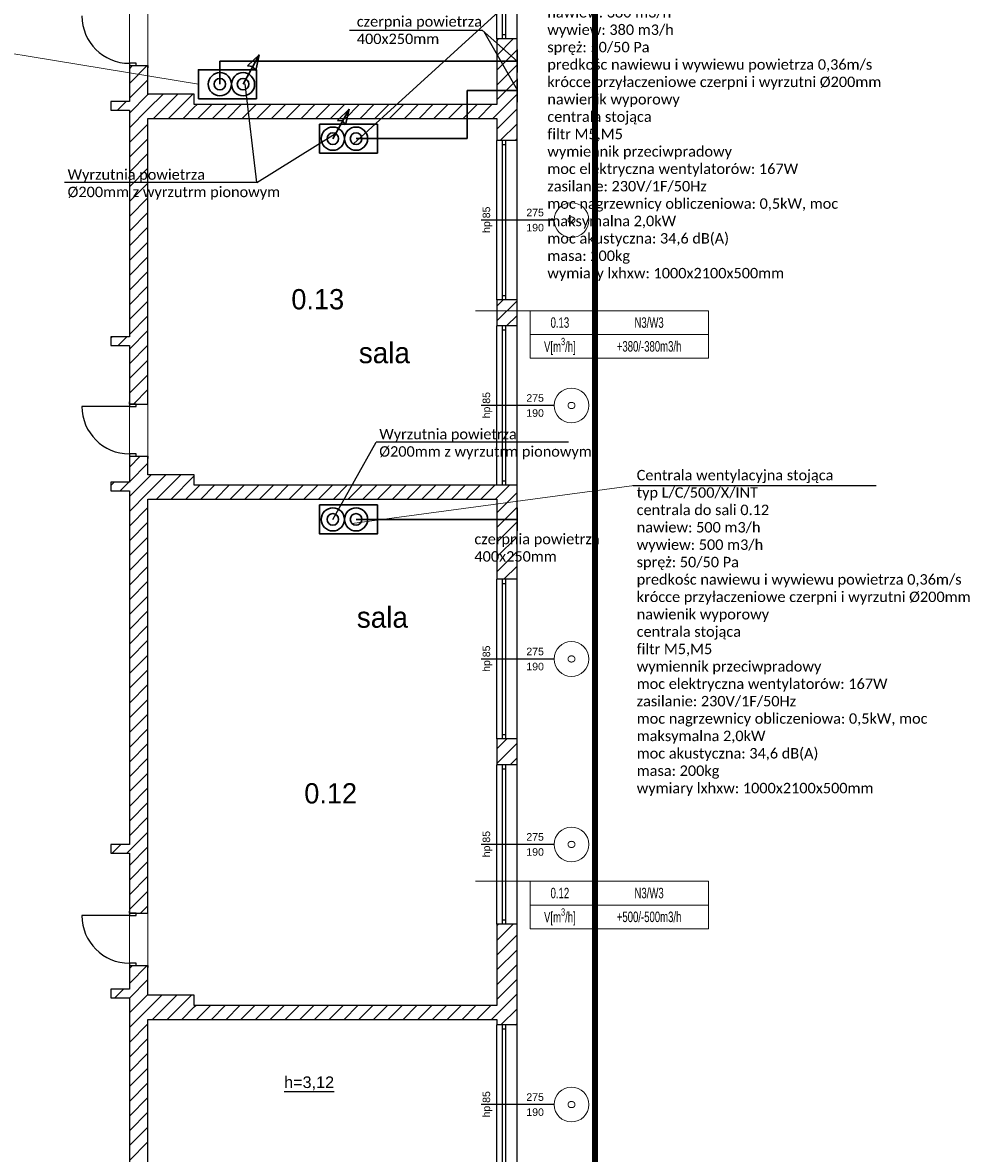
# Model space of a CAD drawing. Header units: millimetres. Extents: x -40063 to 512011, y 350190 to 687060.
# Tile 89 of 256: x 169909 to 186198, y 480275 to 499789. Entities that reach past the tile are written whole.
import ezdxf

# ---------------------------------------------------------------- set-up
doc = ezdxf.new("R2010")
doc.units = ezdxf.units.MM
doc.linetypes.add('DASHDOT', pattern=[1, 0.5, -0.25, 0, -0.25])
for name, color, linetype, lineweight in [('_IS_WM_OPIS', 7, 'Continuous', 9), ('FLUID-BILANSE', 150, 'Continuous', 18), ('J_centrala', 6, 'Continuous', 30), ('J_czerpnia', 4, 'Continuous', 30), ('J_opis srednicy', 7, 'Continuous', 30), ('J_zakres opracowania', 226, 'DASHDOT', 30)]:
    doc.layers.add(name, color=color, linetype=linetype, lineweight=lineweight)
for name, color, linetype in [('Elementy Modelu - Strefy', 8, 'Continuous'), ('IS_WM_OPIS', 7, 'Continuous'), ('J_opis pomieszczeń', 8, 'Continuous'), ('Konstrukcja - Ściany zew', 8, 'Continuous'), ('Opisy - Teksty', 8, 'Continuous'), ('X_ref', 8, 'Continuous')]:
    doc.layers.add(name, color=color, linetype=linetype)
doc.styles.add('ARIAL NARROW', font='ARIALN.TTF', dxfattribs={"width": 0.8})
doc.styles.add('GENERATED_STYLE_1', font='arial.ttf')
doc.styles.add('GENERATED_STYLE_2', font='txt')
doc.styles.get("Standard").update_dxf_attribs({"font": 'arial.ttf'})

# ---------------------------------------------------------------- blocks, each defined once
blk = doc.blocks.new('fgdfxf')
at = {"layer": 'J_opis srednicy'}
for p, q in [((13318.2, 246.6), (13346.1, 297.5)), ((13346.1, 297.5), (13326.1, 278.2)), ((13346.1, 297.5), (13340.1, 270.3)), ((13326.1, 278.2), (13335, 277.2)), ((13340.1, 270.3), (13334.6, 277.4))]:
    blk.add_line(p, q, dxfattribs=at)
blk = doc.blocks.new('fdgdfg')
at = {"layer": 'Elementy Modelu - Strefy', "color": 8, "linetype": 'Continuous', "lineweight": 0}
for p, q in [((-171610, 498460), (-171610, 490120)), ((-165590, 489940), (-165590, 498460)), ((-171930, 489990), (-171930, 492340)), ((-171610, 490120), (-170810, 490120)), ((-170810, 490120), (-170810, 489940)), ((-172250, 489840), (-172250, 489990)), ((-172250, 489990), (-171930, 489990)), ((-171930, 489840), (-172250, 489840)), ((-170810, 489940), (-165590, 489940)), ((-165590, 489700), (-171610, 489700))]:
    blk.add_line(p, q, dxfattribs=at)
at = {"layer": 'Elementy Modelu - Strefy', "linetype": 'Continuous', "lineweight": 0}
for p, q in [((-171930, 485930), (-171930, 489840)), ((-171610, 489700), (-171610, 483550)), ((-165590, 483370), (-165590, 489700)), ((-172250, 485780), (-172250, 485930)), ((-172250, 485930), (-171930, 485930)), ((-171930, 485780), (-172250, 485780)), ((-171930, 483420), (-171930, 485780)), ((-172250, 483270), (-172250, 483420)), ((-172250, 483420), (-171930, 483420)), ((-171610, 483550), (-170810, 483550)), ((-170810, 483550), (-170810, 483370)), ((-171930, 483270), (-172250, 483270)), ((-171930, 477170), (-171930, 483270)), ((-170810, 483370), (-165590, 483370)), ((-171610, 474570), (-171610, 483130)), ((-171610, 483130), (-165590, 483130)), ((-165590, 483130), (-165590, 474390)), ((-172250, 477020), (-172250, 477170)), ((-172250, 477170), (-171930, 477170)), ((-171930, 477020), (-172250, 477020)), ((-171930, 474670), (-171930, 477020)), ((-172250, 474520), (-172250, 474670)), ((-172250, 474670), (-171930, 474670)), ((-171930, 474520), (-172250, 474520)), ((-171930, 470920), (-171930, 474520)), ((-170810, 474570), (-171610, 474570)), ((-170810, 474390), (-170810, 474570)), ((-165590, 474390), (-170810, 474390)), ((-171610, 474150), (-171610, 467890)), ((-165590, 474150), (-171610, 474150)), ((-165590, 467890), (-165590, 474150))]:
    blk.add_line(p, q, dxfattribs=at)
at = {"layer": 'Konstrukcja - Ściany zew', "color": 7, "linetype": 'Continuous'}
for p, q in [((-165590, 491070), (-165590, 493820)), ((-165490, 491145), (-165490, 493745)), ((-165440, 493745), (-165440, 491145)), ((-165240, 491070), (-165240, 493820)), ((-165490, 491070), (-165490, 491145)), ((-165490, 491145), (-165440, 491145)), ((-165440, 491070), (-165490, 491070)), ((-165440, 491145), (-165440, 491070)), ((-165590, 486570), (-165590, 489320)), ((-165490, 489245), (-165490, 489320)), ((-165440, 489320), (-165490, 489320)), ((-165440, 489245), (-165490, 489245)), ((-165490, 486645), (-165490, 489245)), ((-165440, 489320), (-165440, 489245)), ((-165440, 489245), (-165440, 486645)), ((-165240, 486570), (-165240, 489320)), ((-165490, 486570), (-165490, 486645)), ((-165490, 486645), (-165440, 486645)), ((-165440, 486570), (-165490, 486570)), ((-165440, 486645), (-165440, 486570)), ((-165590, 483370), (-165590, 486120)), ((-165490, 486045), (-165490, 486120)), ((-165440, 486120), (-165490, 486120)), ((-165440, 486120), (-165440, 486045)), ((-165240, 483370), (-165240, 486120)), ((-165440, 486045), (-165490, 486045)), ((-165490, 483445), (-165490, 486045)), ((-165440, 486045), (-165440, 483445)), ((-165490, 483370), (-165490, 483445)), ((-165490, 483445), (-165440, 483445)), ((-165440, 483445), (-165440, 483370)), ((-165440, 483370), (-165490, 483370)), ((-165590, 478995), (-165590, 481745)), ((-165490, 481670), (-165490, 481745)), ((-165440, 481745), (-165490, 481745)), ((-165440, 481670), (-165490, 481670)), ((-165490, 479070), (-165490, 481670)), ((-165440, 481745), (-165440, 481670)), ((-165440, 481670), (-165440, 479070)), ((-165240, 478995), (-165240, 481745)), ((-165490, 478995), (-165490, 479070)), ((-165490, 479070), (-165440, 479070)), ((-165440, 478995), (-165490, 478995)), ((-165440, 479070), (-165440, 478995)), ((-165590, 475795), (-165590, 478545)), ((-165490, 478470), (-165490, 478545)), ((-165440, 478545), (-165490, 478545)), ((-165440, 478545), (-165440, 478470)), ((-165240, 475795), (-165240, 478545)), ((-165440, 478470), (-165490, 478470)), ((-165490, 475870), (-165490, 478470)), ((-165440, 478470), (-165440, 475870)), ((-165490, 475795), (-165490, 475870)), ((-165490, 475870), (-165440, 475870)), ((-165440, 475795), (-165490, 475795)), ((-165440, 475870), (-165440, 475795)), ((-165590, 471305), (-165590, 474055)), ((-165490, 473980), (-165490, 474055)), ((-165440, 474055), (-165490, 474055)), ((-165440, 474055), (-165440, 473980)), ((-165240, 471305), (-165240, 474055)), ((-165440, 473980), (-165490, 473980)), ((-165490, 471380), (-165490, 473980)), ((-165440, 473980), (-165440, 471380))]:
    blk.add_line(p, q, dxfattribs=at)
at = {"layer": 'Konstrukcja - Ściany zew', "linetype": 'Continuous'}
for p, q in [((-165590, 491040), (-165561, 491070)), ((-165590, 490786), (-165306, 491070)), ((-165490, 491070), (-165590, 491070)), ((-165590, 491070), (-165590, 489940)), ((-165440, 491070), (-165490, 491070)), ((-165240, 491070), (-165440, 491070)), ((-165240, 489320), (-165240, 491070)), ((-165590, 490531), (-165240, 490881)), ((-171815, 490650), (-171930, 490650)), ((-171930, 490650), (-171930, 490610)), ((-171930, 490555), (-171875, 490610)), ((-171930, 490300), (-171621, 490610)), ((-171930, 490610), (-171930, 490573)), ((-171930, 490610), (-171815, 490610)), ((-171930, 490610), (-171930, 489990)), ((-171930, 490610), (-171815, 490610)), ((-171930, 490610), (-171815, 490610)), ((-171930, 490610), (-171930, 490573)), ((-171815, 490610), (-171815, 490650)), ((-171815, 490610), (-171610, 490610)), ((-171815, 490610), (-171610, 490610)), ((-171610, 490610), (-171610, 490573)), ((-171610, 490120), (-171610, 490610)), ((-171610, 490610), (-171610, 490573)), ((-165590, 490276), (-165240, 490626)), ((-171930, 490046), (-171610, 490366)), ((-165590, 490022), (-165240, 490372)), ((-171930, 489791), (-171610, 490111)), ((-171610, 490111), (-171602, 490120)), ((-171610, 489857), (-171347, 490120)), ((-170810, 490120), (-171610, 490120)), ((-171513, 489700), (-171093, 490120)), ((-171258, 489700), (-170838, 490120)), ((-170810, 489940), (-170810, 490120)), ((-165590, 489767), (-165240, 490117)), ((-172250, 489980), (-172241, 489990)), ((-171930, 489990), (-172250, 489990)), ((-172250, 489990), (-172250, 489840)), ((-172250, 489840), (-171930, 489840)), ((-172136, 489840), (-171986, 489990)), ((-171930, 489537), (-171610, 489857)), ((-171930, 489840), (-171930, 485930)), ((-171003, 489700), (-170810, 489893)), ((-170810, 489893), (-170763, 489940)), ((-165590, 489940), (-170810, 489940)), ((-170749, 489700), (-170509, 489940)), ((-170494, 489700), (-170254, 489940)), ((-170240, 489700), (-170000, 489940)), ((-169985, 489700), (-169745, 489940)), ((-169731, 489700), (-169491, 489940)), ((-169476, 489700), (-169236, 489940)), ((-169222, 489700), (-168982, 489940)), ((-168967, 489700), (-168727, 489940)), ((-168712, 489700), (-168472, 489940)), ((-168458, 489700), (-168218, 489940)), ((-168203, 489700), (-167963, 489940)), ((-167949, 489700), (-167709, 489940)), ((-167694, 489700), (-167454, 489940)), ((-167440, 489700), (-167200, 489940)), ((-167185, 489700), (-166945, 489940)), ((-166931, 489700), (-166691, 489940)), ((-166676, 489700), (-166436, 489940)), ((-166421, 489700), (-166181, 489940)), ((-166167, 489700), (-165927, 489940)), ((-165912, 489700), (-165672, 489940)), ((-165590, 489513), (-165240, 489863)), ((-171610, 484770), (-171610, 489700)), ((-171610, 489700), (-170810, 489700)), ((-170810, 489700), (-165590, 489700)), ((-165658, 489700), (-165590, 489767)), ((-165590, 489700), (-165590, 489320)), ((-171930, 489282), (-171610, 489602)), ((-165529, 489320), (-165240, 489608)), ((-171930, 489028), (-171610, 489348)), ((-165490, 489320), (-165590, 489320)), ((-165440, 489320), (-165490, 489320)), ((-165240, 489320), (-165440, 489320)), ((-165274, 489320), (-165240, 489354)), ((-171930, 488773), (-171610, 489093)), ((-171930, 488519), (-171610, 488839)), ((-171930, 488264), (-171610, 488584)), ((-171930, 488009), (-171610, 488329)), ((-171930, 487755), (-171610, 488075)), ((-164600, 487945), (-165859, 487945)), ((-171930, 487500), (-171610, 487820)), ((-171930, 487246), (-171610, 487566)), ((-171930, 486991), (-171610, 487311)), ((-171930, 486737), (-171610, 487057)), ((-171930, 486482), (-171610, 486802)), ((-171930, 486227), (-171610, 486547)), ((-165590, 486458), (-165478, 486570)), ((-165490, 486570), (-165590, 486570)), ((-165590, 486570), (-165590, 486120)), ((-165590, 486204), (-165240, 486554)), ((-165440, 486570), (-165490, 486570)), ((-165240, 486570), (-165440, 486570)), ((-165240, 486120), (-165240, 486570)), ((-171930, 485973), (-171610, 486293)), ((-165490, 486120), (-165590, 486120)), ((-165440, 486120), (-165490, 486120)), ((-165240, 486120), (-165440, 486120)), ((-165419, 486120), (-165240, 486299)), ((-172250, 485907), (-172228, 485930)), ((-171930, 485930), (-172250, 485930)), ((-172250, 485930), (-172250, 485780)), ((-172123, 485780), (-171973, 485930)), ((-171930, 485718), (-171610, 486038)), ((-172250, 485780), (-171930, 485780)), ((-171930, 485464), (-171610, 485784)), ((-171930, 485780), (-171930, 484770)), ((-171930, 485209), (-171610, 485529)), ((-171930, 484955), (-171610, 485275)), ((-171861, 484770), (-171610, 485020)), ((-171930, 484770), (-171930, 484807)), ((-171930, 484770), (-171930, 484807)), ((-171930, 484770), (-171815, 484770)), ((-171930, 484770), (-171930, 484730)), ((-171815, 484770), (-171930, 484770)), ((-171930, 484770), (-171815, 484770)), ((-171815, 484770), (-171610, 484770)), ((-171815, 484730), (-171815, 484770)), ((-171815, 484770), (-171610, 484770)), ((-171610, 484770), (-171610, 484807)), ((-171610, 484770), (-171610, 484807)), ((-164600, 484745), (-165859, 484745)), ((-171930, 484730), (-172750, 484730)), ((-171930, 484730), (-171815, 484730)), ((-171815, 483910), (-171930, 483910)), ((-171930, 483910), (-171930, 483870)), ((-171930, 483682), (-171742, 483870)), ((-171930, 483870), (-171930, 483833)), ((-171930, 483870), (-171815, 483870)), ((-171930, 483870), (-171930, 483420)), ((-171930, 483870), (-171815, 483870)), ((-171930, 483870), (-171815, 483870)), ((-171930, 483870), (-171930, 483833)), ((-171815, 483870), (-171815, 483910)), ((-171815, 483870), (-171610, 483870)), ((-171815, 483870), (-171610, 483870)), ((-171610, 483870), (-171610, 483833)), ((-171610, 483550), (-171610, 483870)), ((-171610, 483870), (-171610, 483833)), ((-171930, 483427), (-171610, 483747)), ((-172250, 483362), (-172192, 483420)), ((-171930, 483420), (-172250, 483420)), ((-172250, 483420), (-172250, 483270)), ((-172088, 483270), (-171938, 483420)), ((-171930, 483173), (-171610, 483493)), ((-171610, 483493), (-171553, 483550)), ((-171610, 483238), (-171299, 483550)), ((-170810, 483550), (-171610, 483550)), ((-171464, 483130), (-171044, 483550)), ((-171209, 483130), (-170810, 483529)), ((-170810, 483370), (-170810, 483550)), ((-172250, 483270), (-171930, 483270)), ((-171930, 483270), (-171930, 477170)), ((-171930, 482918), (-171610, 483238)), ((-170955, 483130), (-170810, 483275)), ((-170810, 483275), (-170715, 483370)), ((-165590, 483370), (-170810, 483370)), ((-170700, 483130), (-170460, 483370)), ((-170446, 483130), (-170206, 483370)), ((-170191, 483130), (-169951, 483370)), ((-169937, 483130), (-169697, 483370)), ((-169682, 483130), (-169442, 483370)), ((-169428, 483130), (-169188, 483370)), ((-169173, 483130), (-168933, 483370)), ((-168918, 483130), (-168678, 483370)), ((-168664, 483130), (-168424, 483370)), ((-168409, 483130), (-168169, 483370)), ((-168155, 483130), (-167915, 483370)), ((-167900, 483130), (-167660, 483370)), ((-167646, 483130), (-167406, 483370)), ((-167391, 483130), (-167151, 483370)), ((-167137, 483130), (-166897, 483370)), ((-166882, 483130), (-166642, 483370)), ((-166627, 483130), (-166387, 483370)), ((-166373, 483130), (-166133, 483370)), ((-166118, 483130), (-165878, 483370)), ((-165864, 483130), (-165624, 483370)), ((-165590, 483149), (-165369, 483370)), ((-165490, 483370), (-165590, 483370)), ((-165590, 482894), (-165240, 483244)), ((-165440, 483370), (-165490, 483370)), ((-165240, 483370), (-165440, 483370)), ((-165240, 481745), (-165240, 483370)), ((-171610, 475981), (-171610, 483130)), ((-171610, 483130), (-170810, 483130)), ((-170810, 483130), (-165590, 483130)), ((-165609, 483130), (-165590, 483149)), ((-165590, 483130), (-165590, 481745)), ((-165590, 482640), (-165240, 482990)), ((-171930, 482664), (-171610, 482984)), ((-171930, 482409), (-171610, 482729)), ((-165590, 482385), (-165240, 482735)), ((-171930, 482155), (-171610, 482475)), ((-165590, 482131), (-165240, 482481)), ((-171930, 481900), (-171610, 482220)), ((-165590, 481876), (-165240, 482226)), ((-171930, 481645), (-171610, 481965)), ((-165467, 481745), (-165240, 481971)), ((-171930, 481391), (-171610, 481711)), ((-165490, 481745), (-165590, 481745)), ((-165440, 481745), (-165490, 481745)), ((-165240, 481745), (-165440, 481745)), ((-171930, 481136), (-171610, 481456)), ((-171930, 480882), (-171610, 481202)), ((-171930, 480627), (-171610, 480947)), ((-171930, 480373), (-171610, 480693)), ((-171930, 480118), (-171610, 480438)), ((-164600, 480370), (-165859, 480370)), ((-171930, 479864), (-171610, 480184)), ((-171930, 479609), (-171610, 479929)), ((-171930, 479354), (-171610, 479674)), ((-171930, 479100), (-171610, 479420)), ((-171930, 478845), (-171610, 479165)), ((-171930, 478591), (-171610, 478911)), ((-165590, 478821), (-165417, 478995)), ((-165490, 478995), (-165590, 478995)), ((-165590, 478995), (-165590, 478545)), ((-165590, 478567), (-165240, 478917)), ((-165440, 478995), (-165490, 478995)), ((-165240, 478995), (-165440, 478995)), ((-165240, 478545), (-165240, 478995)), ((-171930, 478336), (-171610, 478656)), ((-165490, 478545), (-165590, 478545)), ((-165440, 478545), (-165490, 478545)), ((-165240, 478545), (-165440, 478545)), ((-165358, 478545), (-165240, 478662)), ((-171930, 478082), (-171610, 478402)), ((-171930, 477827), (-171610, 478147)), ((-171930, 477572), (-171610, 477892)), ((-171930, 477318), (-171610, 477638)), ((-171930, 477063), (-171610, 477383)), ((-171930, 477170), (-172250, 477170)), ((-172250, 477170), (-172250, 477020)), ((-172228, 477020), (-172078, 477170)), ((-164600, 477170), (-165859, 477170)), ((-172250, 477020), (-171930, 477020)), ((-171974, 477020), (-171930, 477063)), ((-171930, 476809), (-171610, 477129)), ((-171930, 477020), (-171930, 475981)), ((-171930, 476554), (-171610, 476874)), ((-171930, 476300), (-171610, 476620)), ((-171930, 476045), (-171610, 476365)), ((-171930, 475981), (-171930, 476018)), ((-171930, 475981), (-171930, 476018)), ((-171930, 475981), (-171815, 475981)), ((-171930, 475981), (-171930, 475941)), ((-171815, 475981), (-171930, 475981)), ((-171930, 475981), (-171815, 475981)), ((-171815, 475981), (-171610, 475981)), ((-171815, 475941), (-171815, 475981)), ((-171815, 475981), (-171610, 475981)), ((-171740, 475981), (-171610, 476111)), ((-171610, 475981), (-171610, 476018)), ((-171610, 475981), (-171610, 476018)), ((-171930, 475941), (-172750, 475941)), ((-171930, 475941), (-171815, 475941)), ((-165590, 475767), (-165562, 475795)), ((-165590, 475512), (-165307, 475795)), ((-165490, 475795), (-165590, 475795)), ((-165590, 475795), (-165590, 474390)), ((-165440, 475795), (-165490, 475795)), ((-165240, 475795), (-165440, 475795)), ((-165240, 474055), (-165240, 475795)), ((-165590, 475258), (-165240, 475608)), ((-165590, 475003), (-165240, 475353)), ((-171815, 475121), (-171930, 475121)), ((-171930, 475121), (-171930, 475081)), ((-171930, 475027), (-171877, 475081)), ((-171930, 474772), (-171622, 475081)), ((-171930, 475081), (-171930, 475044)), ((-171930, 475081), (-171815, 475081)), ((-171930, 475081), (-171930, 474670)), ((-171930, 475081), (-171815, 475081)), ((-171930, 475081), (-171815, 475081)), ((-171930, 475081), (-171930, 475044)), ((-171815, 475081), (-171815, 475121)), ((-171815, 475081), (-171610, 475081)), ((-171815, 475081), (-171610, 475081)), ((-171610, 475081), (-171610, 475044)), ((-171610, 474570), (-171610, 475081)), ((-171610, 475081), (-171610, 475044)), ((-165590, 474748), (-165240, 475098)), ((-171930, 474518), (-171610, 474838)), ((-165590, 474494), (-165240, 474844)), ((-171930, 474670), (-172250, 474670)), ((-172250, 474670), (-172250, 474520)), ((-172183, 474520), (-172033, 474670)), ((-172250, 474520), (-171930, 474520)), ((-171930, 474263), (-171610, 474583)), ((-171930, 474520), (-171930, 470920)), ((-171610, 474329), (-171369, 474570)), ((-170810, 474570), (-171610, 474570)), ((-171534, 474150), (-171114, 474570)), ((-171280, 474150), (-170860, 474570)), ((-170810, 474390), (-170810, 474570)), ((-165590, 474239), (-165240, 474589)), ((-171930, 474009), (-171610, 474329)), ((-171025, 474150), (-170810, 474365)), ((-170810, 474365), (-170785, 474390)), ((-165590, 474390), (-170810, 474390)), ((-170771, 474150), (-170531, 474390)), ((-170516, 474150), (-170276, 474390)), ((-170262, 474150), (-170022, 474390)), ((-170007, 474150), (-169767, 474390)), ((-169753, 474150), (-169513, 474390)), ((-169498, 474150), (-169258, 474390)), ((-169243, 474150), (-169003, 474390)), ((-168989, 474150), (-168749, 474390)), ((-168734, 474150), (-168494, 474390)), ((-168480, 474150), (-168240, 474390)), ((-168225, 474150), (-167985, 474390)), ((-167971, 474150), (-167731, 474390)), ((-167716, 474150), (-167476, 474390)), ((-167462, 474150), (-167222, 474390)), ((-167207, 474150), (-166967, 474390)), ((-166952, 474150), (-166712, 474390)), ((-166698, 474150), (-166458, 474390)), ((-166443, 474150), (-166203, 474390)), ((-166189, 474150), (-165949, 474390)), ((-165934, 474150), (-165694, 474390)), ((-165680, 474150), (-165590, 474239)), ((-165520, 474055), (-165240, 474335)), ((-171930, 473754), (-171610, 474074)), ((-171610, 469770), (-171610, 474150)), ((-171610, 474150), (-170810, 474150)), ((-170810, 474150), (-165590, 474150)), ((-165590, 474150), (-165590, 474055)), ((-165490, 474055), (-165590, 474055)), ((-165440, 474055), (-165490, 474055)), ((-165240, 474055), (-165440, 474055)), ((-165266, 474055), (-165240, 474080)), ((-171930, 473500), (-171610, 473820)), ((-171930, 473245), (-171610, 473565)), ((-171930, 472990), (-171610, 473310)), ((-171930, 472736), (-171610, 473056)), ((-171930, 472481), (-171610, 472801)), ((-164600, 472680), (-165859, 472680)), ((-171930, 472227), (-171610, 472547)), ((-171930, 471972), (-171610, 472292)), ((-171930, 471718), (-171610, 472038))]:
    blk.add_line(p, q, dxfattribs=at)
for centre in [(-171930, 491470), (-171930, 484730), (-171930, 475941)]:
    blk.add_arc(centre, 820, 180, 270, dxfattribs=at)
at = {"layer": 'Konstrukcja - Ściany zew', "color": 251, "linetype": 'Continuous', "lineweight": 13}
for centre, start, end in [((-164300, 487945), 90, 270), ((-164300, 487945), 270, 90), ((-164300, 484745), 90, 270), ((-164300, 484745), 270, 90), ((-164300, 480370), 90, 270), ((-164300, 480370), 270, 90), ((-164300, 477170), 90, 270), ((-164300, 477170), 270, 90), ((-164300, 472680), 90, 270), ((-164300, 472680), 270, 90)]:
    blk.add_arc(centre, 300, start, end, dxfattribs=at)
at = {"layer": 'Opisy - Teksty', "linetype": 'Continuous'}
blk.add_line((-169260, 472907), (-168399, 472907), dxfattribs=at)
at = {"layer": 'Elementy Modelu - Strefy', "lineweight": 13, "style": 'GENERATED_STYLE_2'}
for s, p in [('0.13', (-169135, 486404)), ('0.12', (-168912, 477877))]:
    blk.add_text(s, height=350, dxfattribs=at).set_placement(p)
at = {"layer": 'J_opis pomieszczeń', "linetype": 'Continuous', "style": 'GENERATED_STYLE_2'}
for p in [(-167971, 485475), (-168005, 480910)]:
    blk.add_text('sala', height=360, dxfattribs=at).set_placement(p)
at = {"layer": 'Konstrukcja - Ściany zew', "char_height": 130, "attachment_point": 7, "rotation": 90, "style": 'GENERATED_STYLE_1'}
for s, insert in [('{hp 85}', (-165665, 487723)), ('{O}', (-164233, 487875)), ('{hp 85}', (-165665, 484523)), ('{O}', (-164233, 484675)), ('{hp 85}', (-165665, 480148)), ('{O}', (-164233, 480300)), ('{hp 85}', (-165665, 476948)), ('{O}', (-164233, 477100)), ('{hp 85}', (-165665, 472458)), ('{O}', (-164233, 472610))]:
    blk.add_mtext(s, dxfattribs=dict(at, insert=insert))
at = {"layer": 'Konstrukcja - Ściany zew', "char_height": 130, "attachment_point": 7, "style": 'GENERATED_STYLE_1'}
for s, insert in [('{275}', (-165079, 488008)), ('{190}', (-165079, 487748)), ('{275}', (-165079, 484808)), ('{190}', (-165079, 484548)), ('{275}', (-165079, 480433)), ('{190}', (-165079, 480173)), ('{275}', (-165079, 477233)), ('{190}', (-165079, 476973)), ('{275}', (-165079, 472743)), ('{190}', (-165079, 472483))]:
    blk.add_mtext(s, dxfattribs=dict(at, insert=insert))
at = {"layer": 'Opisy - Teksty', "linetype": 'Continuous', "style": 'GENERATED_STYLE_1'}
blk.add_text('h=3,12', height=200, dxfattribs=at).set_placement((-169260, 472966))

msp = doc.modelspace()

# ---------------------------------------------------------------- linework, layer by layer
at = {"layer": '_IS_WM_OPIS', "color": 7}
for points in [[(178896.65356, 500687.18493), (175619.97116, 497696.63095)], [(172943.69759, 498726.58916), (166775.7128, 499737.72324)], [(180462.8467, 491800.206), (175596.59412, 491142.40022)]]:
    msp.add_lwpolyline(points, dxfattribs=at)
at = {"layer": 'FLUID-BILANSE'}
for p, q in [((177728.6086, 494817.11998), (178669.24069, 494817.11998)), ((177728.6086, 484971.77418), (178669.24069, 484971.77418))]:
    msp.add_line(p, q, dxfattribs=at)
for points in [[(178669.24069, 494406.54718), (178669.24069, 494817.11998), (179807.78126, 494817.11998), (179807.78126, 494406.54718)], [(179807.78126, 494406.54718), (179807.78126, 494817.11998), (181748.53669, 494817.11998), (181748.53669, 494406.54718)], [(178669.24069, 493995.97438), (178669.24069, 494406.54718), (179807.78126, 494406.54718), (179807.78126, 493995.97438)], [(179807.78126, 493995.97438), (179807.78126, 494406.54718), (181748.53669, 494406.54718), (181748.53669, 493995.97438)], [(178669.24069, 484561.20138), (178669.24069, 484971.77418), (179807.78126, 484971.77418), (179807.78126, 484561.20138)], [(179807.78126, 484561.20138), (179807.78126, 484971.77418), (181748.53669, 484971.77418), (181748.53669, 484561.20138)], [(178669.24069, 484150.62858), (178669.24069, 484561.20138), (179807.78126, 484561.20138), (179807.78126, 484150.62858)], [(179807.78126, 484150.62858), (179807.78126, 484561.20138), (181748.53669, 484561.20138), (181748.53669, 484150.62858)]]:
    msp.add_lwpolyline(points, close=True, dxfattribs=at)
at = {"layer": 'IS_WM_OPIS'}
for p, q in [((175550, 499660), (177842.92083, 499660)), ((177842.92083, 499660), (178442.34417, 499126.58916)), ((177872.00965, 499634.11463), (178442.34417, 498631.58916)), ((173952.90363, 497027.39336), (173748.21076, 498731.8077)), ((173952.90363, 497027.39336), (175311.78498, 497874.26814)), ((173952.90363, 497027.39336), (170633.0471, 497027.39336)), ((175263.69759, 491216.58916), (176012.64752, 492548.56547)), ((179332.50406, 492548.56547), (176012.64752, 492548.56547))]:
    msp.add_line(p, q, dxfattribs=at)
at = {"layer": 'IS_WM_OPIS', "color": 6}
msp.add_lwpolyline([(180438.8723, 491800.206), (184641.21336, 491800.206)], dxfattribs=at)
at = {"layer": 'J_centrala'}
for points in [[(172943.69759, 498476.58916), (172943.69759, 498976.58916), (173943.69759, 498976.58916), (173943.69759, 498476.58916)], [(176033.69759, 498036.58916), (176033.69759, 497536.58916), (175033.69759, 497536.58916), (175033.69759, 498036.58916)], [(176033.69759, 491466.58916), (176033.69759, 490966.58916), (175033.69759, 490966.58916), (175033.69759, 491466.58916)]]:
    msp.add_lwpolyline(points, close=True, dxfattribs=at)
at = {"layer": 'J_centrala', "color": 4}
for centre, radius in [((173313.74885, 498726.58916), 200), ((173313.74885, 498726.58916), 100), ((175663.64634, 497786.58916), 200), ((175663.64634, 497786.58916), 100), ((175663.64634, 491216.58916), 200), ((175663.64634, 491216.58916), 100)]:
    msp.add_circle(centre, radius, dxfattribs=at)
at = {"layer": 'J_centrala'}
for centre, radius in [((173713.69759, 498726.58916), 200), ((173713.69759, 498726.58916), 100), ((175263.69759, 497786.58916), 200), ((175263.69759, 497786.58916), 100), ((175263.69759, 491216.58916), 200), ((175263.69759, 491216.58916), 100)]:
    msp.add_circle(centre, radius, dxfattribs=at)
at = {"layer": 'J_czerpnia'}
for p, q in [((178442.34417, 498926.58916), (178442.34417, 499326.58916)), ((173313.74885, 498726.58916), (173313.74885, 499126.58916)), ((178442.34417, 499126.58916), (173313.74885, 499126.58916)), ((178442.34417, 498416.46304), (178442.34417, 498816.46304)), ((177580, 497786.58916), (177580, 498616.46304)), ((177580, 498616.46304), (178442.34417, 498616.46304)), ((175663.64634, 497786.58916), (177580, 497786.58916)), ((178442.34417, 491416.58916), (178442.34417, 491016.58916)), ((175663.64634, 491216.58916), (178442.34417, 491216.58916))]:
    msp.add_line(p, q, dxfattribs=at)
at = {"layer": 'J_zakres opracowania', "ltscale": 1000, "const_width": 100}
msp.add_lwpolyline([(145238.97833, 455200), (179698.13773, 455200), (179698.13773, 465499.99363), (168198.34775, 465499.99363), (168198.34775, 475277.34862), (179787.48799, 475277.34862), (179787.48799, 507377.27761), (172267.92013, 507377.27761), (172267.92013, 513264.6274), (178887.83809, 513264.6274), (178887.83809, 519214.61675), (169238.45678, 519214.61675), (169238.45678, 523014.48912), (139342.26689, 523014.48912), (139342.26689, 512420.85011), (168578.26628, 512420.85011), (168578.26628, 488928.49204), (155218.96566, 488928.49204), (155218.96566, 468968.52781), (145238.97833, 468968.52781), (145238.97833, 455200)], dxfattribs=at)

# ---------------------------------------------------------------- block references
at = {"layer": 'J_opis srednicy', "xscale": 10, "yscale": 10, "zscale": 10}
for p in [(40531.75207, 496260.41825), (42081.75207, 495320.41825)]:
    msp.add_blockref('fgdfxf', p, dxfattribs=at)
at = {"layer": 'X_ref'}
msp.add_blockref('fdgdfg', (343682.59615, 8436.71479), dxfattribs=at)

# ---------------------------------------------------------------- texts
at = {"layer": 'FLUID-BILANSE', "char_height": 180, "attachment_point": 5, "style": 'ARIAL NARROW'}
for s, insert, width in [('0.13', (179182.45669, 494611.83358), 1026.432), ('N3/W3', (180722.10469, 494611.83358), 2052.864), ('\\A1;V[m\\H0.7x;\\S3^ ;\\H1.4286x;/h]', (179182.45669, 494201.26078), 1026.432), ('+380/-380m3/h', (180722.10469, 494201.26078), 2052.864), ('0.12', (179182.45669, 484766.48778), 1026.432), ('N3/W3', (180722.10469, 484766.48778), 2052.864), ('\\A1;V[m\\H0.7x;\\S3^ ;\\H1.4286x;/h]', (179182.45669, 484355.91498), 1026.432), ('+500/-500m3/h', (180722.10469, 484355.91498), 2052.864)]:
    msp.add_mtext(s, dxfattribs=dict(at, insert=insert, width=width))
at = {"layer": 'IS_WM_OPIS', "char_height": 179.9999966, "width": 5935.9201341, "attachment_point": 1, "rotation": 0.000000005}
for s, insert in [('\\fCalibri|b0|i0|c238;Centrala wentylacyjna stojąca\\Ptyp L/C/500/X/INT\\Pcentrala do sali 0.13\\Pnawiew: 380 m3/h\\Pwywiew: 380 m3/h\\Pspręż: 50/50 Pa\\Ppredkośc nawiewu i wywiewu powietrza 0,36m/s\\Pkrócce przyłaczeniowe czerpni i wyrzutni %%C200mm\\Pnawienik wyporowy\\Pcentrala stojąca\\Pfiltr M5,M5\\Pwymiennik przeciwpradowy\\Pmoc elektryczna wentylatorów: 167W\\Pzasilanie: 230V/1F/50Hz\\Pmoc nagrzewnicy obliczeniowa: 0,5kW, moc maksymalna 2,0kW\\Pmoc akustyczna: 34,6 dB(A)\\Pmasa: 200kg \\Pwymiary lxhxw: 1000x2100x500mm\\P\\P', (178965.62796, 500957.2795)), ('\\fCalibri|b0|i0|c238;czerpnia powietrza \\P400x250mm', (175677.08969, 499899.4763)), ('\\fCalibri|b0|i0|c238;Wyrzutnia powietrza\\P%%C200mm z wyrzutrm pionowym', (170685.44689, 497257.38333)), ('\\fCalibri|b0|i0|c238;Wyrzutnia powietrza\\P%%C200mm z wyrzutrm pionowym', (176065.04731, 492778.55544)), ('\\fCalibri|b0|i0|c238;Centrala wentylacyjna stojąca\\Ptyp L/C/500/X/INT\\Pcentrala do sali 0.12\\Pnawiew: 500 m3/h\\Pwywiew: 500 m3/h\\Pspręż: 50/50 Pa\\Ppredkośc nawiewu i wywiewu powietrza 0,36m/s\\Pkrócce przyłaczeniowe czerpni i wyrzutni %%C200mm\\Pnawienik wyporowy\\Pcentrala stojąca\\Pfiltr M5,M5\\Pwymiennik przeciwpradowy\\Pmoc elektryczna wentylatorów: 167W\\Pzasilanie: 230V/1F/50Hz\\Pmoc nagrzewnicy obliczeniowa: 0,5kW, moc maksymalna 2,0kW\\Pmoc akustyczna: 34,6 dB(A)\\Pmasa: 200kg \\Pwymiary lxhxw: 1000x2100x500mm\\P\\P', (180507.8467, 492070.30058)), ('\\fCalibri|b0|i0|c238;czerpnia powietrza \\P400x250mm', (177706.81525, 490967.18577))]:
    msp.add_mtext(s, dxfattribs=dict(at, insert=insert))

doc.saveas('drawing.dxf')
